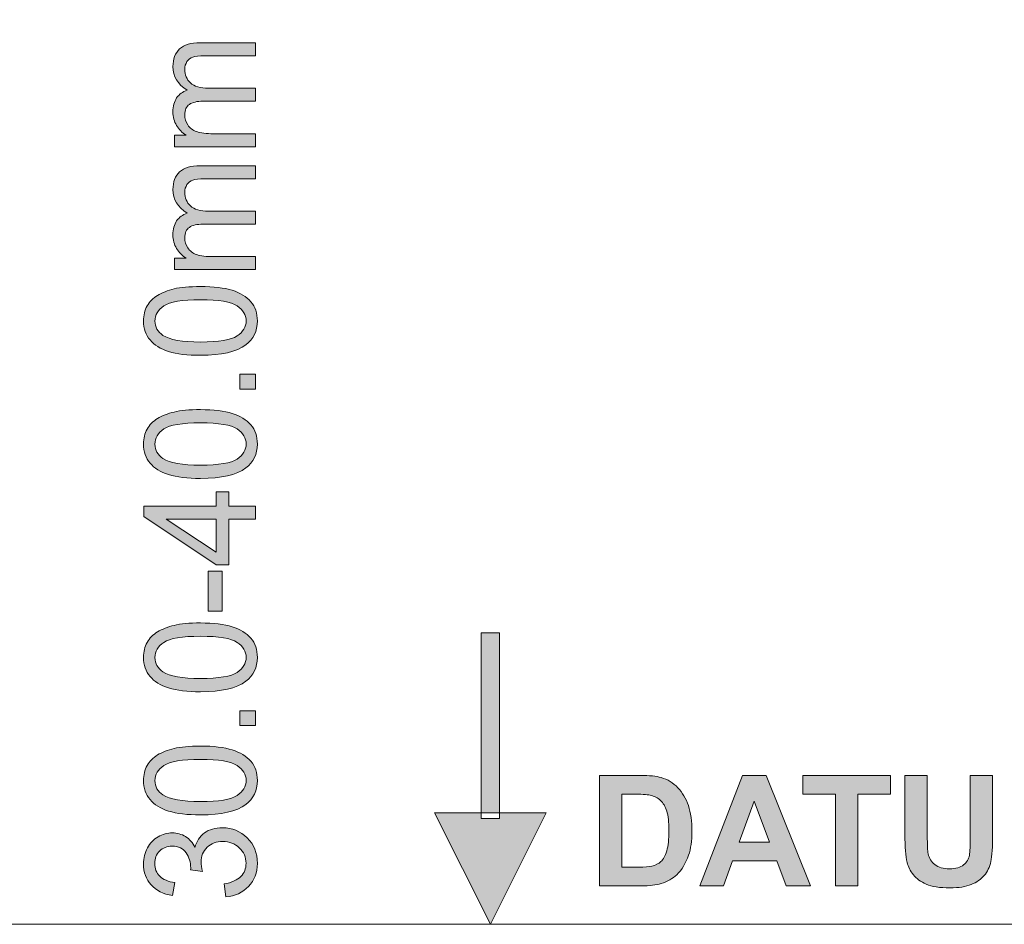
# Model space of a CAD drawing. Header units: millimetres. Extents: x 7 to 595, y -296 to -6.
# Tile 43 of 131: x 113 to 140, y -80 to -55. Entities that reach past the tile are written whole.
import ezdxf

# ---------------------------------------------------------------- set-up
doc = ezdxf.new("R2010")
doc.units = ezdxf.units.MM
doc.header["$MEASUREMENT"] = 0
doc.layers.add('Layer 1', color=7, linetype='Continuous', lineweight=0)

# ---------------------------------------------------------------- blocks, each defined once
blk = doc.blocks.new('Block_1')
at = {"layer": 'Layer 1', "true_color": 0x010101, "transparency": 33554687}
h = blk.add_hatch(color=18, dxfattribs=at)
edge = h.paths.add_edge_path()
edge.add_spline(control_points=[(119.356, -58.185), (119.356, -58.185), (117.135, -58.185), (117.135, -58.185), (117.135, -58.185), (117.135, -57.865), (117.135, -57.865), (117.135, -57.865), (117.449, -57.865), (117.449, -57.865), (117.341, -57.8), (117.253, -57.712), (117.187, -57.603), (117.121, -57.493), (117.088, -57.369), (117.088, -57.229), (117.088, -57.074), (117.122, -56.946), (117.19, -56.847), (117.259, -56.748), (117.354, -56.677), (117.476, -56.637), (117.217, -56.469), (117.088, -56.252), (117.088, -55.985), (117.088, -55.776), (117.149, -55.614), (117.271, -55.502), (117.393, -55.389), (117.58, -55.333), (117.833, -55.333), (117.833, -55.333), (119.356, -55.333), (119.356, -55.333), (119.356, -55.333), (119.356, -55.689), (119.356, -55.689), (119.356, -55.689), (117.958, -55.689), (117.958, -55.689), (117.809, -55.689), (117.7, -55.701), (117.634, -55.724), (117.568, -55.747), (117.515, -55.789), (117.474, -55.851), (117.433, -55.911), (117.413, -55.983), (117.413, -56.065), (117.413, -56.213), (117.466, -56.336), (117.569, -56.434), (117.673, -56.532), (117.839, -56.581), (118.067, -56.581), (118.067, -56.581), (119.356, -56.581), (119.356, -56.581), (119.356, -56.581), (119.356, -56.937), (119.356, -56.937), (119.356, -56.937), (117.915, -56.937), (117.915, -56.937), (117.748, -56.937), (117.622, -56.966), (117.539, -57.024), (117.456, -57.083), (117.413, -57.178), (117.413, -57.309), (117.413, -57.409), (117.441, -57.502), (117.497, -57.587), (117.553, -57.672), (117.634, -57.734), (117.742, -57.772), (117.848, -57.81), (118.003, -57.829), (118.205, -57.829), (118.205, -57.829), (119.356, -57.829), (119.356, -57.829), (119.356, -57.829), (119.356, -58.185), (119.356, -58.185)], knot_values=[0, 0, 0, 0, 1, 1, 1, 2, 2, 2, 3, 3, 3, 4, 4, 4, 5, 5, 5, 6, 6, 6, 7, 7, 7, 8, 8, 8, 9, 9, 9, 10, 10, 10, 11, 11, 11, 12, 12, 12, 13, 13, 13, 14, 14, 14, 15, 15, 15, 16, 16, 16, 17, 17, 17, 18, 18, 18, 19, 19, 19, 20, 20, 20, 21, 21, 21, 22, 22, 22, 23, 23, 23, 24, 24, 24, 25, 25, 25, 26, 26, 26, 27, 27, 27, 28, 28, 28, 28], degree=3, periodic=0)
h = blk.add_hatch(color=18, dxfattribs=at)
edge = h.paths.add_edge_path()
edge.add_spline(control_points=[(119.356, -61.561), (119.356, -61.561), (117.135, -61.561), (117.135, -61.561), (117.135, -61.561), (117.135, -61.241), (117.135, -61.241), (117.135, -61.241), (117.449, -61.241), (117.449, -61.241), (117.341, -61.175), (117.253, -61.088), (117.187, -60.978), (117.121, -60.869), (117.088, -60.745), (117.088, -60.605), (117.088, -60.449), (117.122, -60.322), (117.19, -60.222), (117.259, -60.123), (117.354, -60.053), (117.476, -60.012), (117.217, -59.845), (117.088, -59.628), (117.088, -59.361), (117.088, -59.151), (117.149, -58.99), (117.271, -58.878), (117.393, -58.765), (117.58, -58.708), (117.833, -58.708), (117.833, -58.708), (119.356, -58.708), (119.356, -58.708), (119.356, -58.708), (119.356, -59.065), (119.356, -59.065), (119.356, -59.065), (117.958, -59.065), (117.958, -59.065), (117.809, -59.065), (117.7, -59.077), (117.634, -59.1), (117.568, -59.123), (117.515, -59.165), (117.474, -59.226), (117.433, -59.287), (117.413, -59.359), (117.413, -59.44), (117.413, -59.589), (117.466, -59.712), (117.569, -59.81), (117.673, -59.908), (117.839, -59.956), (118.067, -59.956), (118.067, -59.956), (119.356, -59.956), (119.356, -59.956), (119.356, -59.956), (119.356, -60.313), (119.356, -60.313), (119.356, -60.313), (117.915, -60.313), (117.915, -60.313), (117.748, -60.313), (117.622, -60.342), (117.539, -60.4), (117.456, -60.458), (117.413, -60.553), (117.413, -60.685), (117.413, -60.785), (117.441, -60.878), (117.497, -60.963), (117.553, -61.048), (117.634, -61.109), (117.742, -61.148), (117.848, -61.186), (118.003, -61.204), (118.205, -61.204), (118.205, -61.204), (119.356, -61.204), (119.356, -61.204), (119.356, -61.204), (119.356, -61.561), (119.356, -61.561)], knot_values=[0, 0, 0, 0, 1, 1, 1, 2, 2, 2, 3, 3, 3, 4, 4, 4, 5, 5, 5, 6, 6, 6, 7, 7, 7, 8, 8, 8, 9, 9, 9, 10, 10, 10, 11, 11, 11, 12, 12, 12, 13, 13, 13, 14, 14, 14, 15, 15, 15, 16, 16, 16, 17, 17, 17, 18, 18, 18, 19, 19, 19, 20, 20, 20, 21, 21, 21, 22, 22, 22, 23, 23, 23, 24, 24, 24, 25, 25, 25, 26, 26, 26, 27, 27, 27, 28, 28, 28, 28], degree=3, periodic=0)
h = blk.add_hatch(color=18, dxfattribs=at)
edge = h.paths.add_edge_path()
edge.add_spline(control_points=[(117.846, -63.547), (118.35, -63.547), (118.685, -63.492), (118.85, -63.381), (119.017, -63.269), (119.099, -63.131), (119.099, -62.968), (119.099, -62.804), (119.016, -62.667), (118.85, -62.555), (118.683, -62.444), (118.348, -62.388), (117.846, -62.388), (117.341, -62.388), (117.006, -62.444), (116.841, -62.555), (116.675, -62.666), (116.592, -62.805), (116.592, -62.972), (116.592, -63.135), (116.665, -63.266), (116.812, -63.364), (116.998, -63.487), (117.343, -63.547), (117.846, -63.547)], knot_values=[0, 0, 0, 0, 1, 1, 1, 2, 2, 2, 3, 3, 3, 4, 4, 4, 5, 5, 5, 6, 6, 6, 7, 7, 7, 8, 8, 8, 8], degree=3, periodic=0)
edge = h.paths.add_edge_path()
edge.add_spline(control_points=[(117.844, -63.912), (117.483, -63.912), (117.19, -63.877), (116.969, -63.807), (116.747, -63.736), (116.577, -63.631), (116.458, -63.492), (116.339, -63.354), (116.28, -63.179), (116.28, -62.968), (116.28, -62.813), (116.312, -62.676), (116.379, -62.558), (116.445, -62.44), (116.541, -62.343), (116.665, -62.268), (116.789, -62.192), (116.941, -62.132), (117.12, -62.089), (117.299, -62.045), (117.541, -62.024), (117.844, -62.024), (118.204, -62.024), (118.495, -62.059), (118.716, -62.128), (118.937, -62.198), (119.108, -62.303), (119.228, -62.442), (119.347, -62.58), (119.407, -62.756), (119.407, -62.968), (119.407, -63.247), (119.302, -63.466), (119.092, -63.626), (118.835, -63.817), (118.42, -63.912), (117.844, -63.912), (117.844, -63.912), (117.844, -63.912), (117.844, -63.912)], knot_values=[0, 0, 0, 0, 1, 1, 1, 2, 2, 2, 3, 3, 3, 4, 4, 4, 5, 5, 5, 6, 6, 6, 7, 7, 7, 8, 8, 8, 9, 9, 9, 10, 10, 10, 11, 11, 11, 12, 12, 12, 13, 13, 13, 13], degree=3, periodic=0)
for points in [[(119.356, -64.839), (118.928, -64.839), (118.928, -64.434), (119.356, -64.434)], [(118.436, -70.94), (118.06, -70.94), (118.06, -69.837), (118.436, -69.837)], [(119.356, -74.076), (118.928, -74.076), (118.928, -73.671), (119.356, -73.671)]]:
    blk.add_hatch(color=18, dxfattribs=at).paths.add_polyline_path(points)
h = blk.add_hatch(color=18, dxfattribs=at)
edge = h.paths.add_edge_path()
edge.add_spline(control_points=[(117.846, -66.927), (118.35, -66.927), (118.685, -66.872), (118.85, -66.76), (119.017, -66.649), (119.099, -66.511), (119.099, -66.348), (119.099, -66.184), (119.016, -66.046), (118.85, -65.935), (118.683, -65.824), (118.348, -65.768), (117.846, -65.768), (117.341, -65.768), (117.006, -65.824), (116.841, -65.935), (116.675, -66.046), (116.592, -66.185), (116.592, -66.352), (116.592, -66.515), (116.665, -66.646), (116.812, -66.744), (116.998, -66.866), (117.343, -66.927), (117.846, -66.927)], knot_values=[0, 0, 0, 0, 1, 1, 1, 2, 2, 2, 3, 3, 3, 4, 4, 4, 5, 5, 5, 6, 6, 6, 7, 7, 7, 8, 8, 8, 8], degree=3, periodic=0)
edge = h.paths.add_edge_path()
edge.add_spline(control_points=[(117.844, -67.292), (117.483, -67.292), (117.19, -67.257), (116.969, -67.186), (116.747, -67.116), (116.577, -67.011), (116.458, -66.872), (116.339, -66.733), (116.28, -66.558), (116.28, -66.348), (116.28, -66.192), (116.312, -66.056), (116.379, -65.938), (116.445, -65.82), (116.541, -65.723), (116.665, -65.647), (116.789, -65.572), (116.941, -65.512), (117.12, -65.469), (117.299, -65.425), (117.541, -65.403), (117.844, -65.403), (118.204, -65.403), (118.495, -65.439), (118.716, -65.508), (118.937, -65.578), (119.108, -65.682), (119.228, -65.822), (119.347, -65.96), (119.407, -66.136), (119.407, -66.348), (119.407, -66.627), (119.302, -66.846), (119.092, -67.005), (118.835, -67.197), (118.42, -67.292), (117.844, -67.292), (117.844, -67.292), (117.844, -67.292), (117.844, -67.292)], knot_values=[0, 0, 0, 0, 1, 1, 1, 2, 2, 2, 3, 3, 3, 4, 4, 4, 5, 5, 5, 6, 6, 6, 7, 7, 7, 8, 8, 8, 9, 9, 9, 10, 10, 10, 11, 11, 11, 12, 12, 12, 13, 13, 13, 13], degree=3, periodic=0)
h = blk.add_hatch(color=18, dxfattribs=at)
edge = h.paths.add_edge_path()
edge.add_spline(control_points=[(118.278, -68.407), (118.278, -68.407), (116.899, -68.407), (116.899, -68.407), (116.899, -68.407), (118.278, -69.317), (118.278, -69.317), (118.278, -69.317), (118.278, -68.407), (118.278, -68.407)], knot_values=[0, 0, 0, 0, 1, 1, 1, 2, 2, 2, 3, 3, 3, 3], degree=3, periodic=0)
edge = h.paths.add_edge_path()
edge.add_spline(control_points=[(119.356, -68.407), (119.356, -68.407), (118.624, -68.407), (118.624, -68.407), (118.624, -68.407), (118.624, -69.667), (118.624, -69.667), (118.624, -69.667), (118.278, -69.667), (118.278, -69.667), (118.278, -69.667), (116.292, -68.342), (116.292, -68.342), (116.292, -68.342), (116.292, -68.05), (116.292, -68.05), (116.292, -68.05), (118.278, -68.05), (118.278, -68.05), (118.278, -68.05), (118.278, -67.657), (118.278, -67.657), (118.278, -67.657), (118.624, -67.657), (118.624, -67.657), (118.624, -67.657), (118.624, -68.05), (118.624, -68.05), (118.624, -68.05), (119.356, -68.05), (119.356, -68.05), (119.356, -68.05), (119.356, -68.407), (119.356, -68.407), (119.356, -68.407), (119.356, -68.407), (119.356, -68.407)], knot_values=[0, 0, 0, 0, 1, 1, 1, 2, 2, 2, 3, 3, 3, 4, 4, 4, 5, 5, 5, 6, 6, 6, 7, 7, 7, 8, 8, 8, 9, 9, 9, 10, 10, 10, 11, 11, 11, 12, 12, 12, 12], degree=3, periodic=0)
h = blk.add_hatch(color=18, dxfattribs=at)
edge = h.paths.add_edge_path()
edge.add_spline(control_points=[(117.846, -72.784), (118.35, -72.784), (118.685, -72.729), (118.85, -72.617), (119.017, -72.506), (119.099, -72.368), (119.099, -72.205), (119.099, -72.041), (119.016, -71.903), (118.85, -71.792), (118.683, -71.681), (118.348, -71.625), (117.846, -71.625), (117.341, -71.625), (117.006, -71.681), (116.841, -71.792), (116.675, -71.903), (116.592, -72.042), (116.592, -72.209), (116.592, -72.372), (116.665, -72.503), (116.812, -72.601), (116.998, -72.723), (117.343, -72.784), (117.846, -72.784)], knot_values=[0, 0, 0, 0, 1, 1, 1, 2, 2, 2, 3, 3, 3, 4, 4, 4, 5, 5, 5, 6, 6, 6, 7, 7, 7, 8, 8, 8, 8], degree=3, periodic=0)
edge = h.paths.add_edge_path()
edge.add_spline(control_points=[(117.844, -73.149), (117.483, -73.149), (117.19, -73.114), (116.969, -73.043), (116.747, -72.973), (116.577, -72.868), (116.458, -72.729), (116.339, -72.59), (116.28, -72.415), (116.28, -72.205), (116.28, -72.049), (116.312, -71.913), (116.379, -71.795), (116.445, -71.677), (116.541, -71.58), (116.665, -71.504), (116.789, -71.429), (116.941, -71.369), (117.12, -71.326), (117.299, -71.282), (117.541, -71.26), (117.844, -71.26), (118.204, -71.26), (118.495, -71.296), (118.716, -71.365), (118.937, -71.435), (119.108, -71.539), (119.228, -71.679), (119.347, -71.817), (119.407, -71.993), (119.407, -72.205), (119.407, -72.484), (119.302, -72.703), (119.092, -72.862), (118.835, -73.054), (118.42, -73.149), (117.844, -73.149), (117.844, -73.149), (117.844, -73.149), (117.844, -73.149)], knot_values=[0, 0, 0, 0, 1, 1, 1, 2, 2, 2, 3, 3, 3, 4, 4, 4, 5, 5, 5, 6, 6, 6, 7, 7, 7, 8, 8, 8, 9, 9, 9, 10, 10, 10, 11, 11, 11, 12, 12, 12, 13, 13, 13, 13], degree=3, periodic=0)
h = blk.add_hatch(color=18, dxfattribs=at)
edge = h.paths.add_edge_path()
edge.add_spline(control_points=[(117.846, -76.164), (118.35, -76.164), (118.685, -76.108), (118.85, -75.997), (119.017, -75.886), (119.099, -75.748), (119.099, -75.584), (119.099, -75.421), (119.016, -75.283), (118.85, -75.172), (118.683, -75.06), (118.348, -75.005), (117.846, -75.005), (117.341, -75.005), (117.006, -75.06), (116.841, -75.172), (116.675, -75.282), (116.592, -75.422), (116.592, -75.588), (116.592, -75.752), (116.665, -75.883), (116.812, -75.981), (116.998, -76.103), (117.343, -76.164), (117.846, -76.164)], knot_values=[0, 0, 0, 0, 1, 1, 1, 2, 2, 2, 3, 3, 3, 4, 4, 4, 5, 5, 5, 6, 6, 6, 7, 7, 7, 8, 8, 8, 8], degree=3, periodic=0)
edge = h.paths.add_edge_path()
edge.add_spline(control_points=[(117.844, -76.529), (117.483, -76.529), (117.19, -76.493), (116.969, -76.423), (116.747, -76.352), (116.577, -76.248), (116.458, -76.108), (116.339, -75.97), (116.28, -75.795), (116.28, -75.584), (116.28, -75.429), (116.312, -75.293), (116.379, -75.174), (116.445, -75.057), (116.541, -74.96), (116.665, -74.884), (116.789, -74.808), (116.941, -74.749), (117.12, -74.706), (117.299, -74.662), (117.541, -74.64), (117.844, -74.64), (118.204, -74.64), (118.495, -74.675), (118.716, -74.745), (118.937, -74.814), (119.108, -74.919), (119.228, -75.058), (119.347, -75.197), (119.407, -75.372), (119.407, -75.584), (119.407, -75.863), (119.302, -76.083), (119.092, -76.242), (118.835, -76.433), (118.42, -76.529), (117.844, -76.529), (117.844, -76.529), (117.844, -76.529), (117.844, -76.529)], knot_values=[0, 0, 0, 0, 1, 1, 1, 2, 2, 2, 3, 3, 3, 4, 4, 4, 5, 5, 5, 6, 6, 6, 7, 7, 7, 8, 8, 8, 9, 9, 9, 10, 10, 10, 11, 11, 11, 12, 12, 12, 13, 13, 13, 13], degree=3, periodic=0)
h = blk.add_hatch(color=18, dxfattribs=at)
edge = h.paths.add_edge_path()
edge.add_spline(control_points=[(118.543, -78.782), (118.543, -78.782), (118.492, -78.426), (118.492, -78.426), (118.706, -78.385), (118.86, -78.316), (118.954, -78.218), (119.048, -78.12), (119.095, -78), (119.095, -77.857), (119.095, -77.688), (119.034, -77.546), (118.911, -77.431), (118.788, -77.316), (118.636, -77.259), (118.455, -77.259), (118.283, -77.259), (118.14, -77.312), (118.027, -77.419), (117.916, -77.526), (117.859, -77.662), (117.859, -77.827), (117.859, -77.895), (117.873, -77.979), (117.901, -78.079), (117.901, -78.079), (117.572, -78.039), (117.572, -78.039), (117.575, -78.016), (117.576, -77.996), (117.576, -77.982), (117.576, -77.829), (117.534, -77.693), (117.451, -77.571), (117.367, -77.449), (117.239, -77.388), (117.065, -77.388), (116.928, -77.388), (116.814, -77.433), (116.723, -77.521), (116.633, -77.61), (116.588, -77.724), (116.588, -77.864), (116.588, -78.003), (116.634, -78.118), (116.727, -78.211), (116.819, -78.303), (116.959, -78.363), (117.144, -78.389), (117.144, -78.389), (117.075, -78.746), (117.075, -78.746), (116.823, -78.702), (116.627, -78.603), (116.488, -78.449), (116.349, -78.295), (116.28, -78.102), (116.28, -77.873), (116.28, -77.715), (116.315, -77.569), (116.387, -77.436), (116.459, -77.302), (116.556, -77.2), (116.68, -77.13), (116.804, -77.059), (116.935, -77.024), (117.074, -77.024), (117.206, -77.024), (117.326, -77.057), (117.434, -77.124), (117.543, -77.192), (117.629, -77.292), (117.693, -77.423), (117.734, -77.252), (117.821, -77.119), (117.953, -77.024), (118.085, -76.929), (118.25, -76.882), (118.447, -76.882), (118.715, -76.882), (118.942, -76.974), (119.128, -77.159), (119.315, -77.344), (119.407, -77.577), (119.407, -77.86), (119.407, -78.114), (119.327, -78.326), (119.166, -78.494), (119.006, -78.663), (118.798, -78.759), (118.543, -78.782)], knot_values=[0, 0, 0, 0, 1, 1, 1, 2, 2, 2, 3, 3, 3, 4, 4, 4, 5, 5, 5, 6, 6, 6, 7, 7, 7, 8, 8, 8, 9, 9, 9, 10, 10, 10, 11, 11, 11, 12, 12, 12, 13, 13, 13, 14, 14, 14, 15, 15, 15, 16, 16, 16, 17, 17, 17, 18, 18, 18, 19, 19, 19, 20, 20, 20, 21, 21, 21, 22, 22, 22, 23, 23, 23, 24, 24, 24, 25, 25, 25, 26, 26, 26, 27, 27, 27, 28, 28, 28, 29, 29, 29, 30, 30, 30, 30], degree=3, periodic=0)
at = {"layer": 'Layer 1'}
for points in [[(119.356, -64.839), (118.928, -64.839), (118.928, -64.434), (119.356, -64.434)], [(118.436, -70.94), (118.06, -70.94), (118.06, -69.837), (118.436, -69.837)], [(119.356, -74.076), (118.928, -74.076), (118.928, -73.671), (119.356, -73.671)]]:
    blk.add_lwpolyline(points, close=True, dxfattribs=at)
for points, knots in [([(119.356, -58.185), (119.356, -58.185), (117.135, -58.185), (117.135, -58.185), (117.135, -58.185), (117.135, -57.865), (117.135, -57.865), (117.135, -57.865), (117.449, -57.865), (117.449, -57.865), (117.341, -57.8), (117.253, -57.712), (117.187, -57.603), (117.121, -57.493), (117.088, -57.369), (117.088, -57.229), (117.088, -57.074), (117.122, -56.946), (117.19, -56.847), (117.259, -56.748), (117.354, -56.677), (117.476, -56.637), (117.217, -56.469), (117.088, -56.252), (117.088, -55.985), (117.088, -55.776), (117.149, -55.614), (117.271, -55.502), (117.393, -55.389), (117.58, -55.333), (117.833, -55.333), (117.833, -55.333), (119.356, -55.333), (119.356, -55.333), (119.356, -55.333), (119.356, -55.689), (119.356, -55.689), (119.356, -55.689), (117.958, -55.689), (117.958, -55.689), (117.809, -55.689), (117.7, -55.701), (117.634, -55.724), (117.568, -55.747), (117.515, -55.789), (117.474, -55.851), (117.433, -55.911), (117.413, -55.983), (117.413, -56.065), (117.413, -56.213), (117.466, -56.336), (117.569, -56.434), (117.673, -56.532), (117.839, -56.581), (118.067, -56.581), (118.067, -56.581), (119.356, -56.581), (119.356, -56.581), (119.356, -56.581), (119.356, -56.937), (119.356, -56.937), (119.356, -56.937), (117.915, -56.937), (117.915, -56.937), (117.748, -56.937), (117.622, -56.966), (117.539, -57.024), (117.456, -57.083), (117.413, -57.178), (117.413, -57.309), (117.413, -57.409), (117.441, -57.502), (117.497, -57.587), (117.553, -57.672), (117.634, -57.734), (117.742, -57.772), (117.848, -57.81), (118.003, -57.829), (118.205, -57.829), (118.205, -57.829), (119.356, -57.829), (119.356, -57.829), (119.356, -57.829), (119.356, -58.185), (119.356, -58.185)], [0, 0, 0, 0, 1, 1, 1, 2, 2, 2, 3, 3, 3, 4, 4, 4, 5, 5, 5, 6, 6, 6, 7, 7, 7, 8, 8, 8, 9, 9, 9, 10, 10, 10, 11, 11, 11, 12, 12, 12, 13, 13, 13, 14, 14, 14, 15, 15, 15, 16, 16, 16, 17, 17, 17, 18, 18, 18, 19, 19, 19, 20, 20, 20, 21, 21, 21, 22, 22, 22, 23, 23, 23, 24, 24, 24, 25, 25, 25, 26, 26, 26, 27, 27, 27, 28, 28, 28, 28]), ([(119.356, -61.561), (119.356, -61.561), (117.135, -61.561), (117.135, -61.561), (117.135, -61.561), (117.135, -61.241), (117.135, -61.241), (117.135, -61.241), (117.449, -61.241), (117.449, -61.241), (117.341, -61.175), (117.253, -61.088), (117.187, -60.978), (117.121, -60.869), (117.088, -60.745), (117.088, -60.605), (117.088, -60.449), (117.122, -60.322), (117.19, -60.222), (117.259, -60.123), (117.354, -60.053), (117.476, -60.012), (117.217, -59.845), (117.088, -59.628), (117.088, -59.361), (117.088, -59.151), (117.149, -58.99), (117.271, -58.878), (117.393, -58.765), (117.58, -58.708), (117.833, -58.708), (117.833, -58.708), (119.356, -58.708), (119.356, -58.708), (119.356, -58.708), (119.356, -59.065), (119.356, -59.065), (119.356, -59.065), (117.958, -59.065), (117.958, -59.065), (117.809, -59.065), (117.7, -59.077), (117.634, -59.1), (117.568, -59.123), (117.515, -59.165), (117.474, -59.226), (117.433, -59.287), (117.413, -59.359), (117.413, -59.44), (117.413, -59.589), (117.466, -59.712), (117.569, -59.81), (117.673, -59.908), (117.839, -59.956), (118.067, -59.956), (118.067, -59.956), (119.356, -59.956), (119.356, -59.956), (119.356, -59.956), (119.356, -60.313), (119.356, -60.313), (119.356, -60.313), (117.915, -60.313), (117.915, -60.313), (117.748, -60.313), (117.622, -60.342), (117.539, -60.4), (117.456, -60.458), (117.413, -60.553), (117.413, -60.685), (117.413, -60.785), (117.441, -60.878), (117.497, -60.963), (117.553, -61.048), (117.634, -61.109), (117.742, -61.148), (117.848, -61.186), (118.003, -61.204), (118.205, -61.204), (118.205, -61.204), (119.356, -61.204), (119.356, -61.204), (119.356, -61.204), (119.356, -61.561), (119.356, -61.561)], [0, 0, 0, 0, 1, 1, 1, 2, 2, 2, 3, 3, 3, 4, 4, 4, 5, 5, 5, 6, 6, 6, 7, 7, 7, 8, 8, 8, 9, 9, 9, 10, 10, 10, 11, 11, 11, 12, 12, 12, 13, 13, 13, 14, 14, 14, 15, 15, 15, 16, 16, 16, 17, 17, 17, 18, 18, 18, 19, 19, 19, 20, 20, 20, 21, 21, 21, 22, 22, 22, 23, 23, 23, 24, 24, 24, 25, 25, 25, 26, 26, 26, 27, 27, 27, 28, 28, 28, 28]), ([(117.844, -63.912), (117.483, -63.912), (117.19, -63.877), (116.969, -63.807), (116.747, -63.736), (116.577, -63.631), (116.458, -63.492), (116.339, -63.354), (116.28, -63.179), (116.28, -62.968), (116.28, -62.813), (116.312, -62.676), (116.379, -62.558), (116.445, -62.44), (116.541, -62.343), (116.665, -62.268), (116.789, -62.192), (116.941, -62.132), (117.12, -62.089), (117.299, -62.045), (117.541, -62.024), (117.844, -62.024), (118.204, -62.024), (118.495, -62.059), (118.716, -62.128), (118.937, -62.198), (119.108, -62.303), (119.228, -62.442), (119.347, -62.58), (119.407, -62.756), (119.407, -62.968), (119.407, -63.247), (119.302, -63.466), (119.092, -63.626), (118.835, -63.817), (118.42, -63.912), (117.844, -63.912), (117.844, -63.912), (117.844, -63.912), (117.844, -63.912)], [0, 0, 0, 0, 1, 1, 1, 2, 2, 2, 3, 3, 3, 4, 4, 4, 5, 5, 5, 6, 6, 6, 7, 7, 7, 8, 8, 8, 9, 9, 9, 10, 10, 10, 11, 11, 11, 12, 12, 12, 13, 13, 13, 13]), ([(117.846, -63.547), (118.35, -63.547), (118.685, -63.492), (118.85, -63.381), (119.017, -63.269), (119.099, -63.131), (119.099, -62.968), (119.099, -62.804), (119.016, -62.667), (118.85, -62.555), (118.683, -62.444), (118.348, -62.388), (117.846, -62.388), (117.341, -62.388), (117.006, -62.444), (116.841, -62.555), (116.675, -62.666), (116.592, -62.805), (116.592, -62.972), (116.592, -63.135), (116.665, -63.266), (116.812, -63.364), (116.998, -63.487), (117.343, -63.547), (117.846, -63.547)], [0, 0, 0, 0, 1, 1, 1, 2, 2, 2, 3, 3, 3, 4, 4, 4, 5, 5, 5, 6, 6, 6, 7, 7, 7, 8, 8, 8, 8]), ([(117.844, -67.292), (117.483, -67.292), (117.19, -67.257), (116.969, -67.186), (116.747, -67.116), (116.577, -67.011), (116.458, -66.872), (116.339, -66.733), (116.28, -66.558), (116.28, -66.348), (116.28, -66.192), (116.312, -66.056), (116.379, -65.938), (116.445, -65.82), (116.541, -65.723), (116.665, -65.647), (116.789, -65.572), (116.941, -65.512), (117.12, -65.469), (117.299, -65.425), (117.541, -65.403), (117.844, -65.403), (118.204, -65.403), (118.495, -65.439), (118.716, -65.508), (118.937, -65.578), (119.108, -65.682), (119.228, -65.822), (119.347, -65.96), (119.407, -66.136), (119.407, -66.348), (119.407, -66.627), (119.302, -66.846), (119.092, -67.005), (118.835, -67.197), (118.42, -67.292), (117.844, -67.292), (117.844, -67.292), (117.844, -67.292), (117.844, -67.292)], [0, 0, 0, 0, 1, 1, 1, 2, 2, 2, 3, 3, 3, 4, 4, 4, 5, 5, 5, 6, 6, 6, 7, 7, 7, 8, 8, 8, 9, 9, 9, 10, 10, 10, 11, 11, 11, 12, 12, 12, 13, 13, 13, 13]), ([(117.846, -66.927), (118.35, -66.927), (118.685, -66.872), (118.85, -66.76), (119.017, -66.649), (119.099, -66.511), (119.099, -66.348), (119.099, -66.184), (119.016, -66.046), (118.85, -65.935), (118.683, -65.824), (118.348, -65.768), (117.846, -65.768), (117.341, -65.768), (117.006, -65.824), (116.841, -65.935), (116.675, -66.046), (116.592, -66.185), (116.592, -66.352), (116.592, -66.515), (116.665, -66.646), (116.812, -66.744), (116.998, -66.866), (117.343, -66.927), (117.846, -66.927)], [0, 0, 0, 0, 1, 1, 1, 2, 2, 2, 3, 3, 3, 4, 4, 4, 5, 5, 5, 6, 6, 6, 7, 7, 7, 8, 8, 8, 8]), ([(119.356, -68.407), (119.356, -68.407), (118.624, -68.407), (118.624, -68.407), (118.624, -68.407), (118.624, -69.667), (118.624, -69.667), (118.624, -69.667), (118.278, -69.667), (118.278, -69.667), (118.278, -69.667), (116.292, -68.342), (116.292, -68.342), (116.292, -68.342), (116.292, -68.05), (116.292, -68.05), (116.292, -68.05), (118.278, -68.05), (118.278, -68.05), (118.278, -68.05), (118.278, -67.657), (118.278, -67.657), (118.278, -67.657), (118.624, -67.657), (118.624, -67.657), (118.624, -67.657), (118.624, -68.05), (118.624, -68.05), (118.624, -68.05), (119.356, -68.05), (119.356, -68.05), (119.356, -68.05), (119.356, -68.407), (119.356, -68.407), (119.356, -68.407), (119.356, -68.407), (119.356, -68.407)], [0, 0, 0, 0, 1, 1, 1, 2, 2, 2, 3, 3, 3, 4, 4, 4, 5, 5, 5, 6, 6, 6, 7, 7, 7, 8, 8, 8, 9, 9, 9, 10, 10, 10, 11, 11, 11, 12, 12, 12, 12]), ([(118.278, -68.407), (118.278, -68.407), (116.899, -68.407), (116.899, -68.407), (116.899, -68.407), (118.278, -69.317), (118.278, -69.317), (118.278, -69.317), (118.278, -68.407), (118.278, -68.407)], [0, 0, 0, 0, 1, 1, 1, 2, 2, 2, 3, 3, 3, 3]), ([(117.844, -73.149), (117.483, -73.149), (117.19, -73.114), (116.969, -73.043), (116.747, -72.973), (116.577, -72.868), (116.458, -72.729), (116.339, -72.59), (116.28, -72.415), (116.28, -72.205), (116.28, -72.049), (116.312, -71.913), (116.379, -71.795), (116.445, -71.677), (116.541, -71.58), (116.665, -71.504), (116.789, -71.429), (116.941, -71.369), (117.12, -71.326), (117.299, -71.282), (117.541, -71.26), (117.844, -71.26), (118.204, -71.26), (118.495, -71.296), (118.716, -71.365), (118.937, -71.435), (119.108, -71.539), (119.228, -71.679), (119.347, -71.817), (119.407, -71.993), (119.407, -72.205), (119.407, -72.484), (119.302, -72.703), (119.092, -72.862), (118.835, -73.054), (118.42, -73.149), (117.844, -73.149), (117.844, -73.149), (117.844, -73.149), (117.844, -73.149)], [0, 0, 0, 0, 1, 1, 1, 2, 2, 2, 3, 3, 3, 4, 4, 4, 5, 5, 5, 6, 6, 6, 7, 7, 7, 8, 8, 8, 9, 9, 9, 10, 10, 10, 11, 11, 11, 12, 12, 12, 13, 13, 13, 13]), ([(117.846, -72.784), (118.35, -72.784), (118.685, -72.729), (118.85, -72.617), (119.017, -72.506), (119.099, -72.368), (119.099, -72.205), (119.099, -72.041), (119.016, -71.903), (118.85, -71.792), (118.683, -71.681), (118.348, -71.625), (117.846, -71.625), (117.341, -71.625), (117.006, -71.681), (116.841, -71.792), (116.675, -71.903), (116.592, -72.042), (116.592, -72.209), (116.592, -72.372), (116.665, -72.503), (116.812, -72.601), (116.998, -72.723), (117.343, -72.784), (117.846, -72.784)], [0, 0, 0, 0, 1, 1, 1, 2, 2, 2, 3, 3, 3, 4, 4, 4, 5, 5, 5, 6, 6, 6, 7, 7, 7, 8, 8, 8, 8]), ([(117.844, -76.529), (117.483, -76.529), (117.19, -76.493), (116.969, -76.423), (116.747, -76.352), (116.577, -76.248), (116.458, -76.108), (116.339, -75.97), (116.28, -75.795), (116.28, -75.584), (116.28, -75.429), (116.312, -75.293), (116.379, -75.174), (116.445, -75.057), (116.541, -74.96), (116.665, -74.884), (116.789, -74.808), (116.941, -74.749), (117.12, -74.706), (117.299, -74.662), (117.541, -74.64), (117.844, -74.64), (118.204, -74.64), (118.495, -74.675), (118.716, -74.745), (118.937, -74.814), (119.108, -74.919), (119.228, -75.058), (119.347, -75.197), (119.407, -75.372), (119.407, -75.584), (119.407, -75.863), (119.302, -76.083), (119.092, -76.242), (118.835, -76.433), (118.42, -76.529), (117.844, -76.529), (117.844, -76.529), (117.844, -76.529), (117.844, -76.529)], [0, 0, 0, 0, 1, 1, 1, 2, 2, 2, 3, 3, 3, 4, 4, 4, 5, 5, 5, 6, 6, 6, 7, 7, 7, 8, 8, 8, 9, 9, 9, 10, 10, 10, 11, 11, 11, 12, 12, 12, 13, 13, 13, 13]), ([(117.846, -76.164), (118.35, -76.164), (118.685, -76.108), (118.85, -75.997), (119.017, -75.886), (119.099, -75.748), (119.099, -75.584), (119.099, -75.421), (119.016, -75.283), (118.85, -75.172), (118.683, -75.06), (118.348, -75.005), (117.846, -75.005), (117.341, -75.005), (117.006, -75.06), (116.841, -75.172), (116.675, -75.282), (116.592, -75.422), (116.592, -75.588), (116.592, -75.752), (116.665, -75.883), (116.812, -75.981), (116.998, -76.103), (117.343, -76.164), (117.846, -76.164)], [0, 0, 0, 0, 1, 1, 1, 2, 2, 2, 3, 3, 3, 4, 4, 4, 5, 5, 5, 6, 6, 6, 7, 7, 7, 8, 8, 8, 8]), ([(118.543, -78.782), (118.543, -78.782), (118.492, -78.426), (118.492, -78.426), (118.706, -78.385), (118.86, -78.316), (118.954, -78.218), (119.048, -78.12), (119.095, -78), (119.095, -77.857), (119.095, -77.688), (119.034, -77.546), (118.911, -77.431), (118.788, -77.316), (118.636, -77.259), (118.455, -77.259), (118.283, -77.259), (118.14, -77.312), (118.027, -77.419), (117.916, -77.526), (117.859, -77.662), (117.859, -77.827), (117.859, -77.895), (117.873, -77.979), (117.901, -78.079), (117.901, -78.079), (117.572, -78.039), (117.572, -78.039), (117.575, -78.016), (117.576, -77.996), (117.576, -77.982), (117.576, -77.829), (117.534, -77.693), (117.451, -77.571), (117.367, -77.449), (117.239, -77.388), (117.065, -77.388), (116.928, -77.388), (116.814, -77.433), (116.723, -77.521), (116.633, -77.61), (116.588, -77.724), (116.588, -77.864), (116.588, -78.003), (116.634, -78.118), (116.727, -78.211), (116.819, -78.303), (116.959, -78.363), (117.144, -78.389), (117.144, -78.389), (117.075, -78.746), (117.075, -78.746), (116.823, -78.702), (116.627, -78.603), (116.488, -78.449), (116.349, -78.295), (116.28, -78.102), (116.28, -77.873), (116.28, -77.715), (116.315, -77.569), (116.387, -77.436), (116.459, -77.302), (116.556, -77.2), (116.68, -77.13), (116.804, -77.059), (116.935, -77.024), (117.074, -77.024), (117.206, -77.024), (117.326, -77.057), (117.434, -77.124), (117.543, -77.192), (117.629, -77.292), (117.693, -77.423), (117.734, -77.252), (117.821, -77.119), (117.953, -77.024), (118.085, -76.929), (118.25, -76.882), (118.447, -76.882), (118.715, -76.882), (118.942, -76.974), (119.128, -77.159), (119.315, -77.344), (119.407, -77.577), (119.407, -77.86), (119.407, -78.114), (119.327, -78.326), (119.166, -78.494), (119.006, -78.663), (118.798, -78.759), (118.543, -78.782)], [0, 0, 0, 0, 1, 1, 1, 2, 2, 2, 3, 3, 3, 4, 4, 4, 5, 5, 5, 6, 6, 6, 7, 7, 7, 8, 8, 8, 9, 9, 9, 10, 10, 10, 11, 11, 11, 12, 12, 12, 13, 13, 13, 14, 14, 14, 15, 15, 15, 16, 16, 16, 17, 17, 17, 18, 18, 18, 19, 19, 19, 20, 20, 20, 21, 21, 21, 22, 22, 22, 23, 23, 23, 24, 24, 24, 25, 25, 25, 26, 26, 26, 27, 27, 27, 28, 28, 28, 29, 29, 29, 30, 30, 30, 30])]:
    blk.add_open_spline(points, degree=3, knots=knots, dxfattribs=at)
blk = doc.blocks.new('Block_0')
at = {"layer": 'Layer 1', "true_color": 0x010101, "transparency": 33554687}
h = blk.add_hatch(color=18, dxfattribs=at)
edge = h.paths.add_edge_path()
edge.add_spline(control_points=[(125.807, -79.532), (125.807, -79.532), (124.276, -76.471), (124.276, -76.471), (124.276, -76.471), (127.337, -76.471), (127.337, -76.471), (127.337, -76.471), (125.807, -79.532), (125.807, -79.532)], knot_values=[0, 0, 0, 0, 1, 1, 1, 2, 2, 2, 3, 3, 3, 3], degree=3, periodic=0)
edge = h.paths.add_edge_path()
edge.add_spline(control_points=[(125.557, -76.631), (125.557, -76.631), (125.557, -71.532), (125.557, -71.532), (125.557, -71.532), (126.057, -71.532), (126.057, -71.532), (126.057, -71.532), (126.057, -76.631), (126.057, -76.631), (126.057, -76.631), (125.557, -76.631), (125.557, -76.631), (125.557, -76.631), (125.557, -76.631), (125.557, -76.631)], knot_values=[0, 0, 0, 0, 1, 1, 1, 2, 2, 2, 3, 3, 3, 4, 4, 4, 5, 5, 5, 5], degree=3, periodic=0)
h = blk.add_hatch(color=18, dxfattribs=at)
edge = h.paths.add_edge_path()
edge.add_spline(control_points=[(129.421, -75.959), (129.421, -75.959), (129.421, -77.965), (129.421, -77.965), (129.421, -77.965), (129.876, -77.965), (129.876, -77.965), (130.046, -77.965), (130.169, -77.955), (130.245, -77.936), (130.344, -77.912), (130.426, -77.869), (130.491, -77.81), (130.556, -77.751), (130.609, -77.653), (130.65, -77.518), (130.692, -77.382), (130.712, -77.197), (130.712, -76.963), (130.712, -76.728), (130.692, -76.549), (130.65, -76.424), (130.609, -76.298), (130.552, -76.201), (130.477, -76.13), (130.403, -76.06), (130.309, -76.012), (130.195, -75.988), (130.111, -75.969), (129.943, -75.959), (129.695, -75.959), (129.695, -75.959), (129.421, -75.959), (129.421, -75.959)], knot_values=[0, 0, 0, 0, 1, 1, 1, 2, 2, 2, 3, 3, 3, 4, 4, 4, 5, 5, 5, 6, 6, 6, 7, 7, 7, 8, 8, 8, 9, 9, 9, 10, 10, 10, 11, 11, 11, 11], degree=3, periodic=0)
edge = h.paths.add_edge_path()
edge.add_spline(control_points=[(128.807, -75.446), (128.807, -75.446), (129.924, -75.446), (129.924, -75.446), (130.175, -75.446), (130.367, -75.465), (130.499, -75.504), (130.676, -75.556), (130.829, -75.65), (130.955, -75.784), (131.082, -75.917), (131.178, -76.081), (131.244, -76.275), (131.31, -76.468), (131.343, -76.707), (131.343, -76.991), (131.343, -77.241), (131.312, -77.455), (131.25, -77.636), (131.175, -77.857), (131.067, -78.035), (130.926, -78.171), (130.82, -78.275), (130.677, -78.355), (130.497, -78.413), (130.362, -78.456), (130.182, -78.477), (129.957, -78.477), (129.957, -78.477), (128.807, -78.477), (128.807, -78.477), (128.807, -78.477), (128.807, -75.446), (128.807, -75.446), (128.807, -75.446), (128.807, -75.446), (128.807, -75.446)], knot_values=[0, 0, 0, 0, 1, 1, 1, 2, 2, 2, 3, 3, 3, 4, 4, 4, 5, 5, 5, 6, 6, 6, 7, 7, 7, 8, 8, 8, 9, 9, 9, 10, 10, 10, 11, 11, 11, 12, 12, 12, 12], degree=3, periodic=0)
h = blk.add_hatch(color=18, dxfattribs=at)
edge = h.paths.add_edge_path()
edge.add_spline(control_points=[(133.473, -77.275), (133.473, -77.275), (133.052, -76.153), (133.052, -76.153), (133.052, -76.153), (132.643, -77.275), (132.643, -77.275), (132.643, -77.275), (133.473, -77.275), (133.473, -77.275)], knot_values=[0, 0, 0, 0, 1, 1, 1, 2, 2, 2, 3, 3, 3, 3], degree=3, periodic=0)
edge = h.paths.add_edge_path()
edge.add_spline(control_points=[(134.595, -78.477), (134.595, -78.477), (133.934, -78.477), (133.934, -78.477), (133.934, -78.477), (133.672, -77.787), (133.672, -77.787), (133.672, -77.787), (132.456, -77.787), (132.456, -77.787), (132.456, -77.787), (132.205, -78.477), (132.205, -78.477), (132.205, -78.477), (131.555, -78.477), (131.555, -78.477), (131.555, -78.477), (132.732, -75.446), (132.732, -75.446), (132.732, -75.446), (133.381, -75.446), (133.381, -75.446), (133.381, -75.446), (134.595, -78.477), (134.595, -78.477), (134.595, -78.477), (134.595, -78.477), (134.595, -78.477)], knot_values=[0, 0, 0, 0, 1, 1, 1, 2, 2, 2, 3, 3, 3, 4, 4, 4, 5, 5, 5, 6, 6, 6, 7, 7, 7, 8, 8, 8, 9, 9, 9, 9], degree=3, periodic=0)
blk.add_hatch(color=18, dxfattribs=at).paths.add_polyline_path([(135.289, -78.477), (135.289, -75.959), (134.392, -75.959), (134.392, -75.446), (136.796, -75.446), (136.796, -75.959), (135.903, -75.959), (135.903, -78.477)])
h = blk.add_hatch(color=18, dxfattribs=at)
edge = h.paths.add_edge_path()
edge.add_spline(control_points=[(137.193, -75.446), (137.193, -75.446), (137.807, -75.446), (137.807, -75.446), (137.807, -75.446), (137.807, -77.089), (137.807, -77.089), (137.807, -77.35), (137.815, -77.519), (137.83, -77.596), (137.856, -77.72), (137.917, -77.82), (138.015, -77.895), (138.113, -77.97), (138.246, -78.008), (138.415, -78.008), (138.587, -78.008), (138.717, -77.972), (138.804, -77.901), (138.892, -77.83), (138.944, -77.743), (138.962, -77.639), (138.979, -77.536), (138.988, -77.364), (138.988, -77.124), (138.988, -77.124), (138.988, -75.446), (138.988, -75.446), (138.988, -75.446), (139.602, -75.446), (139.602, -75.446), (139.602, -75.446), (139.602, -77.04), (139.602, -77.04), (139.602, -77.404), (139.586, -77.662), (139.553, -77.812), (139.52, -77.962), (139.459, -78.089), (139.37, -78.193), (139.282, -78.297), (139.163, -78.379), (139.015, -78.44), (138.866, -78.501), (138.673, -78.532), (138.434, -78.532), (138.145, -78.532), (137.927, -78.499), (137.778, -78.432), (137.629, -78.365), (137.511, -78.278), (137.424, -78.171), (137.337, -78.064), (137.281, -77.953), (137.253, -77.835), (137.213, -77.661), (137.193, -77.404), (137.193, -77.065), (137.193, -77.065), (137.193, -75.446), (137.193, -75.446)], knot_values=[0, 0, 0, 0, 1, 1, 1, 2, 2, 2, 3, 3, 3, 4, 4, 4, 5, 5, 5, 6, 6, 6, 7, 7, 7, 8, 8, 8, 9, 9, 9, 10, 10, 10, 11, 11, 11, 12, 12, 12, 13, 13, 13, 14, 14, 14, 15, 15, 15, 16, 16, 16, 17, 17, 17, 18, 18, 18, 19, 19, 19, 20, 20, 20, 20], degree=3, periodic=0)
at = {"layer": 'Layer 1'}
blk.add_lwpolyline([(135.289, -78.477), (135.289, -75.959), (134.392, -75.959), (134.392, -75.446), (136.796, -75.446), (136.796, -75.959), (135.903, -75.959), (135.903, -78.477)], close=True, dxfattribs=at)
at = {"layer": 'Layer 1', "color": 240, "lineweight": 0, "true_color": 0xed2224}
blk.add_open_spline([(13.607, -5.532), (13.607, -5.532), (161.807, -5.532), (161.807, -5.532), (164.557, -5.532), (166.807, -7.782), (166.807, -10.532), (166.807, -10.532), (166.807, -79.532), (166.807, -79.532), (166.807, -79.532), (8.607, -79.532), (8.607, -79.532), (8.607, -79.532), (8.607, -10.532), (8.607, -10.532), (8.607, -7.782), (10.857, -5.532), (13.607, -5.532)], degree=3, knots=[0, 0, 0, 0, 1, 1, 1, 2, 2, 2, 3, 3, 3, 4, 4, 4, 5, 5, 5, 6, 6, 6, 6], dxfattribs=at)
at = {"layer": 'Layer 1'}
for points, knots in [([(125.557, -76.631), (125.557, -76.631), (125.557, -71.532), (125.557, -71.532), (125.557, -71.532), (126.057, -71.532), (126.057, -71.532), (126.057, -71.532), (126.057, -76.631), (126.057, -76.631), (126.057, -76.631), (125.557, -76.631), (125.557, -76.631), (125.557, -76.631), (125.557, -76.631), (125.557, -76.631)], [0, 0, 0, 0, 1, 1, 1, 2, 2, 2, 3, 3, 3, 4, 4, 4, 5, 5, 5, 5]), ([(128.807, -75.446), (128.807, -75.446), (129.924, -75.446), (129.924, -75.446), (130.175, -75.446), (130.367, -75.465), (130.499, -75.504), (130.676, -75.556), (130.829, -75.65), (130.955, -75.784), (131.082, -75.917), (131.178, -76.081), (131.244, -76.275), (131.31, -76.468), (131.343, -76.707), (131.343, -76.991), (131.343, -77.241), (131.312, -77.455), (131.25, -77.636), (131.175, -77.857), (131.067, -78.035), (130.926, -78.171), (130.82, -78.275), (130.677, -78.355), (130.497, -78.413), (130.362, -78.456), (130.182, -78.477), (129.957, -78.477), (129.957, -78.477), (128.807, -78.477), (128.807, -78.477), (128.807, -78.477), (128.807, -75.446), (128.807, -75.446), (128.807, -75.446), (128.807, -75.446), (128.807, -75.446)], [0, 0, 0, 0, 1, 1, 1, 2, 2, 2, 3, 3, 3, 4, 4, 4, 5, 5, 5, 6, 6, 6, 7, 7, 7, 8, 8, 8, 9, 9, 9, 10, 10, 10, 11, 11, 11, 12, 12, 12, 12]), ([(134.595, -78.477), (134.595, -78.477), (133.934, -78.477), (133.934, -78.477), (133.934, -78.477), (133.672, -77.787), (133.672, -77.787), (133.672, -77.787), (132.456, -77.787), (132.456, -77.787), (132.456, -77.787), (132.205, -78.477), (132.205, -78.477), (132.205, -78.477), (131.555, -78.477), (131.555, -78.477), (131.555, -78.477), (132.732, -75.446), (132.732, -75.446), (132.732, -75.446), (133.381, -75.446), (133.381, -75.446), (133.381, -75.446), (134.595, -78.477), (134.595, -78.477), (134.595, -78.477), (134.595, -78.477), (134.595, -78.477)], [0, 0, 0, 0, 1, 1, 1, 2, 2, 2, 3, 3, 3, 4, 4, 4, 5, 5, 5, 6, 6, 6, 7, 7, 7, 8, 8, 8, 9, 9, 9, 9]), ([(137.193, -75.446), (137.193, -75.446), (137.807, -75.446), (137.807, -75.446), (137.807, -75.446), (137.807, -77.089), (137.807, -77.089), (137.807, -77.35), (137.815, -77.519), (137.83, -77.596), (137.856, -77.72), (137.917, -77.82), (138.015, -77.895), (138.113, -77.97), (138.246, -78.008), (138.415, -78.008), (138.587, -78.008), (138.717, -77.972), (138.804, -77.901), (138.892, -77.83), (138.944, -77.743), (138.962, -77.639), (138.979, -77.536), (138.988, -77.364), (138.988, -77.124), (138.988, -77.124), (138.988, -75.446), (138.988, -75.446), (138.988, -75.446), (139.602, -75.446), (139.602, -75.446), (139.602, -75.446), (139.602, -77.04), (139.602, -77.04), (139.602, -77.404), (139.586, -77.662), (139.553, -77.812), (139.52, -77.962), (139.459, -78.089), (139.37, -78.193), (139.282, -78.297), (139.163, -78.379), (139.015, -78.44), (138.866, -78.501), (138.673, -78.532), (138.434, -78.532), (138.145, -78.532), (137.927, -78.499), (137.778, -78.432), (137.629, -78.365), (137.511, -78.278), (137.424, -78.171), (137.337, -78.064), (137.281, -77.953), (137.253, -77.835), (137.213, -77.661), (137.193, -77.404), (137.193, -77.065), (137.193, -77.065), (137.193, -75.446), (137.193, -75.446)], [0, 0, 0, 0, 1, 1, 1, 2, 2, 2, 3, 3, 3, 4, 4, 4, 5, 5, 5, 6, 6, 6, 7, 7, 7, 8, 8, 8, 9, 9, 9, 10, 10, 10, 11, 11, 11, 12, 12, 12, 13, 13, 13, 14, 14, 14, 15, 15, 15, 16, 16, 16, 17, 17, 17, 18, 18, 18, 19, 19, 19, 20, 20, 20, 20]), ([(129.421, -75.959), (129.421, -75.959), (129.421, -77.965), (129.421, -77.965), (129.421, -77.965), (129.876, -77.965), (129.876, -77.965), (130.046, -77.965), (130.169, -77.955), (130.245, -77.936), (130.344, -77.912), (130.426, -77.869), (130.491, -77.81), (130.556, -77.751), (130.609, -77.653), (130.65, -77.518), (130.692, -77.382), (130.712, -77.197), (130.712, -76.963), (130.712, -76.728), (130.692, -76.549), (130.65, -76.424), (130.609, -76.298), (130.552, -76.201), (130.477, -76.13), (130.403, -76.06), (130.309, -76.012), (130.195, -75.988), (130.111, -75.969), (129.943, -75.959), (129.695, -75.959), (129.695, -75.959), (129.421, -75.959), (129.421, -75.959)], [0, 0, 0, 0, 1, 1, 1, 2, 2, 2, 3, 3, 3, 4, 4, 4, 5, 5, 5, 6, 6, 6, 7, 7, 7, 8, 8, 8, 9, 9, 9, 10, 10, 10, 11, 11, 11, 11]), ([(133.473, -77.275), (133.473, -77.275), (133.052, -76.153), (133.052, -76.153), (133.052, -76.153), (132.643, -77.275), (132.643, -77.275), (132.643, -77.275), (133.473, -77.275), (133.473, -77.275)], [0, 0, 0, 0, 1, 1, 1, 2, 2, 2, 3, 3, 3, 3]), ([(125.807, -79.532), (125.807, -79.532), (124.276, -76.471), (124.276, -76.471), (124.276, -76.471), (127.337, -76.471), (127.337, -76.471), (127.337, -76.471), (125.807, -79.532), (125.807, -79.532)], [0, 0, 0, 0, 1, 1, 1, 2, 2, 2, 3, 3, 3, 3])]:
    blk.add_open_spline(points, degree=3, knots=knots, dxfattribs=at)
blk.add_blockref('Block_1', (0, 0), dxfattribs=at)

msp = doc.modelspace()

# ---------------------------------------------------------------- block references
at = {"layer": 'Layer 1'}
msp.add_blockref('Block_0', (0, 0), dxfattribs=at)

doc.saveas('drawing.dxf')
